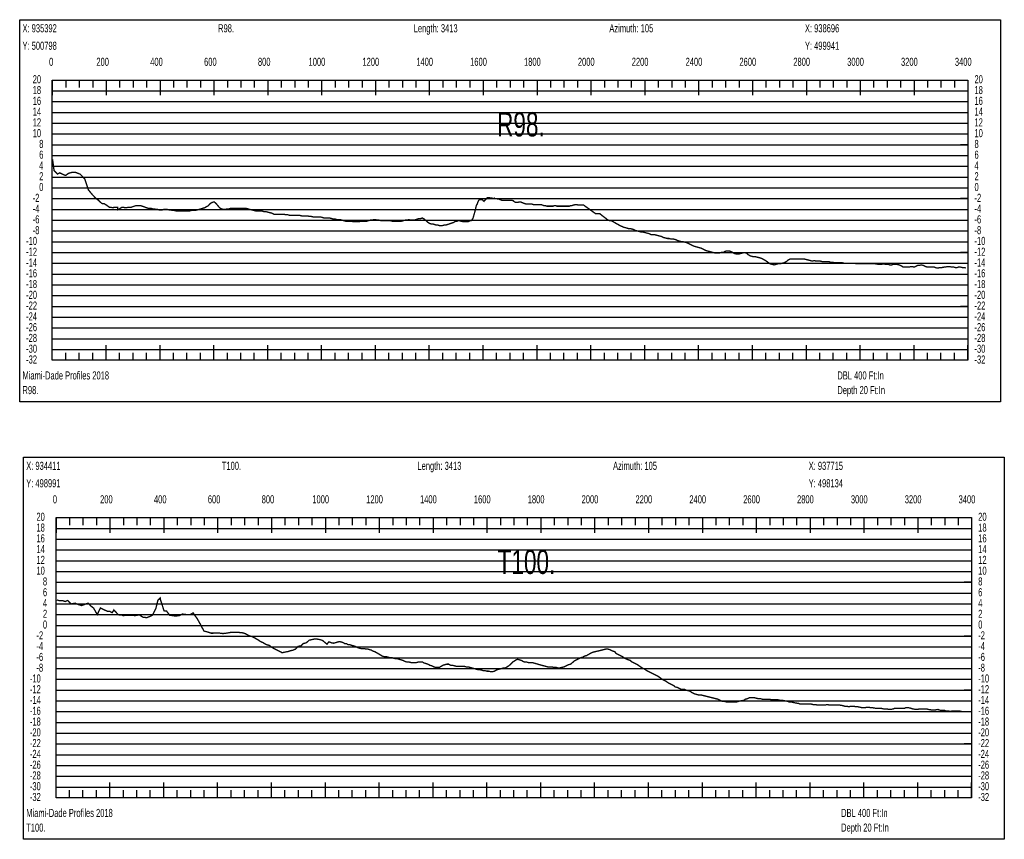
# Model space of a CAD drawing. Header units: inches. Extents: x 471865 to 538526, y 1054316 to 1102451.
# Tile 86 of 131: x 517005 to 520662, y 1056456 to 1059498. Entities that reach past the tile are written whole.
import ezdxf

# ---------------------------------------------------------------- set-up
doc = ezdxf.new("R2010")
doc.units = ezdxf.units.IN
doc.header["$MEASUREMENT"] = 0
for name, color, linetype in [('LABELS', 7, 'Continuous'), ('X_Gr1', 7, 'Continuous'), ('XSECTION', 7, 'Continuous')]:
    doc.layers.add(name, color=color, linetype=linetype)
doc.styles.get("Standard").update_dxf_attribs({"font": 'arial.ttf'})

msp = doc.modelspace()

# ---------------------------------------------------------------- linework, layer by layer
at = {"layer": 'X_Gr1', "color": 6, "linetype": 'Continuous', "lineweight": 18, "true_color": 0xff00ff, "transparency": 33554687, "const_width": 5}
for points in [[(517127.5, 1058979.4), (517127.5, 1058979.4), (517132.9, 1058938.6), (517145.5, 1058925.2), (517153.7, 1058929.9), (517166.6, 1058923.6), (517175.8, 1058920.3), (517186.3, 1058927.7), (517200.1, 1058932), (517212.6, 1058931.7), (517229.8, 1058925), (517246.9, 1058907.7), (517260.2, 1058867.1), (517274.7, 1058849.3), (517288.6, 1058834.9), (517298.7, 1058827.3), (517310.3, 1058816.1), (517318.3, 1058815.9), (517329.5, 1058808.7), (517339, 1058801.8), (517348.7, 1058801.1), (517358.2, 1058801.3), (517368.9, 1058801.4), (517370, 1058792.9), (517385.1, 1058802.2), (517390.9, 1058802.2), (517396.4, 1058800.2), (517402.1, 1058800.2), (517407.8, 1058802.2), (517413.5, 1058802.2), (517419.3, 1058802.2), (517425, 1058804.2), (517431, 1058806.2), (517437, 1058808.2), (517442.9, 1058808.2), (517448.7, 1058808.2), (517454.4, 1058808.2), (517460, 1058806.2), (517465.7, 1058804.2), (517471.3, 1058802.2), (517476.9, 1058800.2), (517482.4, 1058798.2), (517487.9, 1058798.2), (517493.5, 1058798.2), (517499.2, 1058796.2), (517505.3, 1058796.2), (517511.1, 1058794.2), (517516.9, 1058794.2), (517522.8, 1058792.2), (517528.6, 1058792.2), (517534.6, 1058792.2), (517540.5, 1058794.2), (517546.8, 1058794.2), (517553.3, 1058794.2), (517559.7, 1058792.2), (517566.3, 1058792.2), (517573, 1058790.2), (517580, 1058790.2), (517587.1, 1058788.2), (517594, 1058788.2), (517600.9, 1058788.2), (517607.7, 1058788.2), (517614.7, 1058788.2), (517621.8, 1058788.2), (517628.7, 1058788.2), (517635.5, 1058788.2), (517642.5, 1058790.2), (517649.8, 1058790.2), (517657.1, 1058790.2), (517664.2, 1058792.2), (517671.4, 1058794.2), (517678.3, 1058796.2), (517685.1, 1058798.2), (517692, 1058800.2), (517698.9, 1058804.2), (517706.1, 1058808.2), (517713.1, 1058816.2), (517720.2, 1058820.2), (517727.3, 1058822.2), (517734.2, 1058816.2), (517741.1, 1058808.2), (517747.8, 1058800.2), (517754.7, 1058796.2), (517761.8, 1058794.2), (517768.6, 1058794.2), (517775.5, 1058796.2), (517782.2, 1058796.2), (517789, 1058798.2), (517796, 1058798.2), (517810.5, 1058798.2), (517817.7, 1058798.2), (517824.8, 1058798.2), (517831.8, 1058798.2), (517838.5, 1058798.2), (517845.4, 1058798.2), (517852.5, 1058796.2), (517860, 1058794.2), (517867.9, 1058792.2), (517875.7, 1058790.2), (517883.5, 1058788.2), (517890.7, 1058788.2), (517897.8, 1058788.2), (517904.6, 1058788.2), (517911.4, 1058786.2), (517918.6, 1058786.2), (517926, 1058784.2), (517933.8, 1058782.2), (517941.5, 1058780.2), (517949.1, 1058776.2), (517956.7, 1058776.2), (517964.2, 1058776.2), (517971.6, 1058776.2), (517979, 1058776.2), (517986.3, 1058776.2), (517993.7, 1058774.2), (518000.9, 1058774.2), (518008.2, 1058772.2), (518015.7, 1058772.2), (518023.2, 1058772.2), (518030.6, 1058772.2), (518037.6, 1058772.2), (518044.7, 1058772.2), (518051.9, 1058770.2), (518059, 1058770.2), (518066.4, 1058770.2), (518073.8, 1058770.2), (518081, 1058768.2), (518088, 1058768.2), (518094.9, 1058766.2), (518101.9, 1058766.2), (518108.7, 1058766.2), (518115.5, 1058766.2), (518122.5, 1058766.2), (518129.3, 1058764.2), (518136, 1058762.2), (518142.5, 1058762.2), (518149.3, 1058762.2), (518156.4, 1058762.2), (518163.6, 1058760.2), (518170.5, 1058758.2), (518176.9, 1058758.2), (518182.9, 1058756.2), (518189.2, 1058756.2), (518195.9, 1058756.2), (518202.8, 1058754.2), (518209.5, 1058752.2), (518216.3, 1058750.2), (518223.2, 1058750.2), (518230.4, 1058750.2), (518237.8, 1058750.2), (518244.8, 1058748.2), (518251.6, 1058748.2), (518258.3, 1058748.2), (518265.2, 1058748.2), (518272.1, 1058750.2), (518279.1, 1058750.2), (518286.3, 1058750.2), (518293.5, 1058750.2), (518300.2, 1058752.2), (518307, 1058754.2), (518313.5, 1058754.2), (518320, 1058756.2), (518326.8, 1058756.2), (518333.5, 1058754.2), (518340.6, 1058754.2), (518347.9, 1058752.2), (518355.1, 1058752.2), (518362, 1058752.2), (518368.8, 1058752.2), (518375.8, 1058752.2), (518382.3, 1058752.2), (518388.7, 1058750.2), (518395.4, 1058750.2), (518402.3, 1058750.2), (518409.3, 1058750.2), (518416.1, 1058750.2), (518422.9, 1058750.2), (518429.7, 1058752.2), (518436.5, 1058754.2), (518443.5, 1058754.2), (518450.2, 1058756.2), (518456.9, 1058754.2), (518463.2, 1058754.2), (518469.3, 1058754.2), (518475.6, 1058756.2), (518482.1, 1058758.2), (518488.6, 1058760.2), (518494.7, 1058760.2), (518500.7, 1058762.2), (518507.4, 1058758.2), (518514.5, 1058752.2), (518521.3, 1058746.2), (518527.4, 1058742.2), (518533.1, 1058740.2), (518539, 1058740.2), (518545.2, 1058738.2), (518551.4, 1058736.2), (518557.4, 1058736.2), (518563.3, 1058734.2), (518569.3, 1058734.2), (518575.3, 1058734.2), (518581.7, 1058736.2), (518588.3, 1058736.2), (518594.6, 1058738.2), (518600.7, 1058740.2), (518606.5, 1058742.2), (518612.3, 1058744.2), (518617.8, 1058746.2), (518623.2, 1058750.2), (518628.6, 1058750.2), (518633.8, 1058752.2), (518638.9, 1058752.2), (518643.6, 1058750.2), (518647.8, 1058750.2), (518652, 1058748.2), (518656.2, 1058748.2), (518660.8, 1058748.2), (518665.5, 1058748.2), (518669.5, 1058748.2), (518673.4, 1058750.2), (518677.6, 1058752.2), (518681.7, 1058752.2), (518685.4, 1058756.2), (518688.9, 1058762.2), (518695.8, 1058786.2), (518698.5, 1058798.2), (518701.6, 1058810.2), (518704.6, 1058814.2), (518706.9, 1058822.2), (518709, 1058826.2), (518711.6, 1058830.2), (518714.8, 1058830.2), (518718, 1058830.2), (518721.1, 1058830.2), (518723.7, 1058830.2), (518726.4, 1058826.2), (518729.7, 1058824.2), (518735.6, 1058830.9), (518741.5, 1058837.5), (518742.1, 1058838.2), (518745, 1058838.2), (518749.2, 1058838.2), (518754, 1058836.2), (518759, 1058836.2), (518763.5, 1058834.2), (518767.5, 1058836.2), (518770.8, 1058834.2), (518774, 1058834.2), (518777.2, 1058834.2), (518780.8, 1058832.2), (518785.3, 1058832.2), (518790.3, 1058830.2), (518795.3, 1058828.2), (518799.9, 1058828.2), (518804.1, 1058828.2), (518808.2, 1058828.2), (518812.3, 1058828.2), (518816.7, 1058828.2), (518821.1, 1058828.2), (518825.3, 1058828.2), (518829.2, 1058828.2), (518833.2, 1058828.2), (518838, 1058826.2), (518842.9, 1058822.2), (518847.8, 1058820.2), (518852.4, 1058820.2), (518856.6, 1058820.2), (518860.4, 1058822.2), (518864.3, 1058822.2), (518868.9, 1058820.2), (518874.1, 1058818.2), (518879.5, 1058816.2), (518884.8, 1058814.2), (518889.4, 1058814.2), (518893.6, 1058814.2), (518897.9, 1058814.2), (518902.6, 1058814.2), (518907.4, 1058814.2), (518911.9, 1058812.2), (518916.4, 1058812.2), (518920.8, 1058812.2), (518925.1, 1058812.2), (518928.9, 1058812.2), (518932.7, 1058812.2), (518936.9, 1058812.2), (518941.5, 1058812.2), (518946.6, 1058810.2), (518951.9, 1058808.2), (518957.1, 1058808.2), (518962.4, 1058806.2), (518968, 1058806.2), (518973.4, 1058806.2), (518978.1, 1058806.2), (518982, 1058806.2), (518985.9, 1058806.2), (518990.2, 1058808.2), (518995, 1058808.2), (519000, 1058806.2), (519004.8, 1058806.2), (519009.3, 1058806.2), (519013.8, 1058806.2), (519018.6, 1058806.2), (519024, 1058806.2), (519029.5, 1058806.2), (519035.4, 1058806.2), (519041.3, 1058806.2), (519046.7, 1058806.2), (519051.5, 1058808.2), (519056.2, 1058808.2), (519061.3, 1058810.2), (519070, 1058812.2), (519073.2, 1058812.2), (519079.7, 1058810.2), (519086.4, 1058810.2), (519093.1, 1058810.2), (519099.5, 1058810.2), (519105.2, 1058806.1), (519110.8, 1058802), (519116.5, 1058798), (519122.2, 1058793.9), (519127.8, 1058789.8), (519133.5, 1058785.7), (519139.2, 1058781.6), (519144, 1058778.2), (519151.7, 1058778.2), (519159.4, 1058778.2), (519167, 1058772.2), (519172.8, 1058767.7), (519178.6, 1058763.3), (519184.4, 1058758.8), (519187.8, 1058756.2), (519195.2, 1058752.2), (519202.6, 1058752.2), (519209.6, 1058748.2), (519216.4, 1058744.2), (519230.8, 1058736.2), (519238.9, 1058732.2), (519247.3, 1058728.2), (519255.1, 1058726.2), (519262.2, 1058724.2), (519268.9, 1058722.2), (519275.8, 1058722.2), (519283.3, 1058720.2), (519291.4, 1058716.2), (519299.2, 1058714.2), (519306.4, 1058712.2), (519313, 1058710.2), (519319.5, 1058710.2), (519326.9, 1058708.2), (519334.9, 1058706.2), (519343, 1058704.2), (519350.2, 1058700.2), (519356.9, 1058700.2), (519363.9, 1058700.2), (519370.9, 1058698.2), (519378.6, 1058696.2), (519386.8, 1058694.2), (519395.1, 1058690.2), (519403.1, 1058688.2), (519410.2, 1058686.2), (519417.1, 1058686.2), (519424.2, 1058684.2), (519432.1, 1058684.2), (519440.6, 1058682.2), (519448.8, 1058678.2), (519456.3, 1058676.2), (519463, 1058674.2), (519469.6, 1058674.2), (519476.7, 1058672.2), (519484.2, 1058670.2), (519491.8, 1058666.2), (519499.8, 1058662.2), (519507.7, 1058658.2), (519514.8, 1058656.2), (519521.4, 1058654.2), (519528.6, 1058652.2), (519536.5, 1058650.2), (519544.3, 1058646.2), (519551.3, 1058642.2), (519558.1, 1058640.2), (519565.6, 1058638.2), (519573.3, 1058636.2), (519580.8, 1058634.2), (519587.8, 1058632.2), (519594.7, 1058632.2), (519602.2, 1058632.2), (519609.8, 1058634.2), (519617.5, 1058634.2), (519624.7, 1058638.2), (519631.4, 1058640.2), (519638.5, 1058640.2), (519645.7, 1058638.2), (519653.1, 1058634.2), (519660.7, 1058630.2), (519668.1, 1058628.2), (519675.1, 1058628.2), (519681.7, 1058630.2), (519688.7, 1058632.2), (519696.2, 1058634.2), (519703.6, 1058632.2), (519710.7, 1058626.2), (519717.2, 1058622.2), (519723.6, 1058620.2), (519730.8, 1058618.2), (519738.7, 1058618.2), (519746.9, 1058616.2), (519754.4, 1058614.2), (519761.1, 1058612.2), (519767.7, 1058608.2), (519775, 1058604.2), (519783.5, 1058598.2), (519791.9, 1058592.2), (519799.8, 1058590.2), (519807, 1058588.2), (519813.6, 1058590.2), (519820.7, 1058592.2), (519828.5, 1058592.2), (519836.5, 1058594.2), (519844.3, 1058596.2), (519851.8, 1058600.2), (519859.2, 1058606.2), (519866.1, 1058610.2), (519873.3, 1058610.2), (519881.2, 1058610.2), (519889.4, 1058610.2), (519897.2, 1058610.2), (519904.1, 1058610.2), (519910.7, 1058610.2), (519917.9, 1058610.2), (519925.8, 1058608.2), (519934.1, 1058606.2), (519941.8, 1058604.2), (519948.7, 1058602.2), (519955.5, 1058604.2), (519962.9, 1058602.2), (519971, 1058602.2), (519978.8, 1058602.2), (519986.5, 1058600.2), (519993.8, 1058600.2), (520000.6, 1058600.2), (520011.4, 1058600.2), (520015.2, 1058598.2), (520023.3, 1058598.2), (520031.4, 1058596.2), (520038.7, 1058596.2), (520045.8, 1058596.2), (520052.9, 1058596.2), (520060.1, 1058596.2), (520067.9, 1058594.2), (520075.7, 1058594.2), (520083.2, 1058594.2), (520090.4, 1058594.2), (520097.8, 1058594.2), (520105.6, 1058594.2), (520113.4, 1058592.2), (520121.3, 1058592.2), (520129, 1058592.2), (520136.7, 1058592.2), (520144.7, 1058592.2), (520152.3, 1058592.2), (520159.9, 1058592.2), (520167.5, 1058592.2), (520175.3, 1058592.2), (520183.3, 1058592.2), (520194.6, 1058590.2), (520198.4, 1058590.2), (520205.4, 1058590.2), (520212.4, 1058592.2), (520220, 1058590.2), (520231.8, 1058590.2), (520235.8, 1058588.2), (520243.3, 1058588.2), (520249.8, 1058590.2), (520256.1, 1058590.2), (520263, 1058590.2), (520271.2, 1058588.2), (520279.4, 1058584.2), (520286.8, 1058580.2), (520293.5, 1058580.2), (520300.2, 1058580.2), (520307.9, 1058580.2), (520316.1, 1058582.2), (520328.2, 1058580.2), (520332.1, 1058582.2), (520339.2, 1058586.2), (520346.2, 1058586.2), (520353.4, 1058588.2), (520361, 1058586.2), (520368.7, 1058582.2), (520375.9, 1058580.2), (520383.2, 1058580.2), (520390.4, 1058580.2), (520401.8, 1058580.2), (520405.8, 1058578.2), (520413.8, 1058576.2), (520421.6, 1058578.2), (520428.8, 1058578.2), (520439.6, 1058580.2), (520443.3, 1058580.2), (520450.5, 1058582.2), (520458, 1058582.2), (520465.8, 1058580.2), (520473.4, 1058580.2), (520480.3, 1058578.2), (520486.2, 1058578.2), (520491.9, 1058580.2), (520497.9, 1058580.2), (520507, 1058578.2), (520509.6, 1058578.2), (520514, 1058578.2), (520518.8, 1058576.2)], [(517143.4, 1057344.9), (517143.4, 1057344.9), (517152.5, 1057341.9), (517163.5, 1057342.4), (517174.1, 1057338.9), (517183.9, 1057342.8), (517196.4, 1057329.9), (517211, 1057332.8), (517222.6, 1057327.8), (517235.6, 1057324), (517247.7, 1057328.6), (517259.6, 1057332.8), (517269.7, 1057322.4), (517279.9, 1057314.2), (517293.3, 1057290.5), (517305.3, 1057314.9), (517317.1, 1057309.2), (517330, 1057303), (517339.5, 1057302.6), (517348.8, 1057297.4), (517355.2, 1057307.8), (517363.4, 1057298.6), (517369.3, 1057292), (517374.5, 1057289), (517384, 1057288.9), (517390.5, 1057286.1), (517397.9, 1057288.2), (517410.4, 1057288.2), (517423.5, 1057287.7), (517433.6, 1057286.6), (517449.6, 1057289.3), (517462.5, 1057280.9), (517476.7, 1057279), (517489, 1057283.4), (517499, 1057288.8), (517510.9, 1057312.4), (517518.6, 1057344), (517527, 1057352.2), (517527.3, 1057348.2), (517541.4, 1057304.4), (517550.6, 1057303.5), (517562.2, 1057288), (517573.8, 1057286.4), (517583.9, 1057285.2), (517597, 1057286.3), (517609.9, 1057292.3), (517623.1, 1057290.7), (517637.6, 1057289.7), (517649.1, 1057296.7), (517664.8, 1057274.7), (517674.6, 1057257.4), (517689.6, 1057229.2), (517704.6, 1057225.5), (517716.1, 1057221.4), (517730, 1057221.5), (517745.1, 1057222), (517760.1, 1057220), (517774.9, 1057221.7), (517789.3, 1057224.4), (517804.7, 1057224.9), (517820, 1057224.1), (517833.5, 1057222.6), (517843.5, 1057219.5), (517856.3, 1057212.3), (517867.3, 1057209), (517875.3, 1057205), (517889, 1057197.7), (517898.8, 1057190.6), (517909.3, 1057186.1), (517920.5, 1057179.2), (517931.9, 1057176.3), (517941.8, 1057169), (517950.4, 1057163.6), (517962, 1057157.9), (517970.7, 1057153.6), (517979.8, 1057148.8), (517991.4, 1057151.4), (518002.8, 1057153.4), (518009.4, 1057155.9), (518021.5, 1057158.6), (518029.9, 1057162.5), (518039.3, 1057172.6), (518049.7, 1057174.6), (518058.3, 1057182.7), (518070.8, 1057186.2), (518080, 1057195.3), (518089.4, 1057197.3), (518101, 1057200), (518109.9, 1057199.4), (518120.6, 1057197.4), (518129.4, 1057194.6), (518146.5, 1057180.7), (518153.7, 1057189.3), (518164.1, 1057185.3), (518171.7, 1057184.2), (518192.7, 1057190.4), (518199.9, 1057188.4), (518206.6, 1057186.4), (518213, 1057182.4), (518219, 1057182.4), (518225, 1057178.4), (518231.2, 1057178.4), (518237.7, 1057176.4), (518244.7, 1057174.4), (518251.9, 1057172.4), (518258.9, 1057168.4), (518265.5, 1057166.4), (518271.8, 1057164.4), (518278.2, 1057164.4), (518284.9, 1057164.4), (518291.6, 1057162.4), (518298.3, 1057162.4), (518304.7, 1057160.4), (518311.2, 1057158.4), (518317.9, 1057154.4), (518324.6, 1057152.4), (518331.7, 1057148.4), (518338.6, 1057144.4), (518345.2, 1057140.4), (518351.7, 1057136.4), (518358.4, 1057134.4), (518365.6, 1057134.4), (518373.1, 1057132.4), (518380.6, 1057130.4), (518387.9, 1057130.4), (518394.7, 1057128.4), (518401.4, 1057126.4), (518408, 1057126.4), (518414.7, 1057124.4), (518421.8, 1057122.4), (518429, 1057120.4), (518436.3, 1057116.4), (518443.4, 1057114.4), (518450.6, 1057114.4), (518458.1, 1057112.4), (518465.3, 1057112.4), (518472.1, 1057112.4), (518478.7, 1057112.4), (518485.9, 1057114.4), (518493.4, 1057114.4), (518500.8, 1057114.4), (518508, 1057110.4), (518514.7, 1057108.4), (518521.3, 1057106.4), (518528.1, 1057102.4), (518535.4, 1057100.4), (518542.9, 1057096.4), (518549.8, 1057094.4), (518556.5, 1057094.4), (518563.5, 1057094.4), (518570.5, 1057098.4), (518577.3, 1057102.4), (518584.2, 1057104.4), (518591.3, 1057106.4), (518598.5, 1057106.4), (518605.4, 1057102.4), (518612.3, 1057102.4), (518619.3, 1057100.4), (518626.5, 1057098.4), (518633.9, 1057098.4), (518641.2, 1057098.4), (518648.6, 1057098.4), (518655.8, 1057098.4), (518662.9, 1057096.4), (518670.1, 1057096.4), (518677.2, 1057094.4), (518684.3, 1057092.4), (518691.2, 1057090.4), (518698.3, 1057088.4), (518705.7, 1057086.4), (518713.1, 1057086.4), (518720.3, 1057084.4), (518726.8, 1057082.4), (518733.2, 1057082.4), (518739.9, 1057080.4), (518747, 1057080.4), (518754.6, 1057078.4), (518761.7, 1057078.4), (518768.5, 1057080.4), (518774.8, 1057084.4), (518781, 1057086.4), (518788, 1057088.4), (518795.6, 1057090.4), (518802.8, 1057092.4), (518809.1, 1057092.4), (518815.1, 1057096.4), (518821.8, 1057100.4), (518828.9, 1057106.4), (518836.1, 1057114.4), (518842.8, 1057118.4), (518848.8, 1057122.4), (518854.8, 1057124.4), (518861.2, 1057122.4), (518868.1, 1057120.4), (518874.9, 1057116.4), (518881.1, 1057114.4), (518887.2, 1057114.4), (518893.6, 1057112.4), (518900.6, 1057112.4), (518908.2, 1057112.4), (518915.5, 1057110.4), (518922.6, 1057108.4), (518929.3, 1057106.4), (518936.1, 1057104.4), (518943.4, 1057102.4), (518950.8, 1057100.4), (518958.5, 1057098.4), (518965.5, 1057096.4), (518972.6, 1057096.4), (518980.5, 1057096.4), (518988.8, 1057094.4), (518996.9, 1057094.4), (519004.3, 1057092.4), (519011.3, 1057092.4), (519018.7, 1057094.4), (519026.9, 1057096.4), (519035.3, 1057100.4), (519043.4, 1057104.4), (519051, 1057106.4), (519058.2, 1057112.4), (519065.2, 1057118.4), (519072.6, 1057122.4), (519080.4, 1057126.4), (519088.4, 1057130.4), (519096.1, 1057132.4), (519103.6, 1057136.4), (519110.7, 1057138.4), (519117.6, 1057142.4), (519124.8, 1057146.4), (519132.6, 1057150.4), (519140.8, 1057152.4), (519149.4, 1057154.4), (519157.9, 1057156.4), (519166.3, 1057158.4), (519174.3, 1057160.4), (519181.8, 1057162.4), (519189.2, 1057162.4), (519196.6, 1057160.4), (519204.1, 1057156.4), (519215.5, 1057152.4), (519219.5, 1057146.4), (519227.5, 1057142.4), (519235.5, 1057138.4), (519243.7, 1057134.4), (519252.2, 1057128.4), (519260.6, 1057124.4), (519272.3, 1057120.4), (519276.1, 1057116.4), (519283.5, 1057112.4), (519291.4, 1057108.4), (519299.6, 1057104.4), (519308.1, 1057098.4), (519316.6, 1057092.4), (519325.2, 1057088.4), (519333.9, 1057082.4), (519342.3, 1057078.4), (519350.3, 1057074.4), (519358.1, 1057070.4), (519366.1, 1057066.4), (519374.5, 1057062.4), (519382.9, 1057056.4), (519390.8, 1057050.4), (519398.3, 1057046.4), (519406.1, 1057042.4), (519414.5, 1057036.4), (519422.7, 1057032.4), (519434.3, 1057026.4), (519438.1, 1057022.4), (519446.3, 1057020.4), (519454.8, 1057016.4), (519463.2, 1057012.4), (519474.8, 1057012.4), (519478.6, 1057010.4), (519486.1, 1057008.4), (519494.2, 1057006.4), (519502.5, 1057000.4), (519510.5, 1056996.4), (519517.9, 1056994.4), (519525.8, 1056992.4), (519533.9, 1056992.4), (519541.8, 1056990.4), (519549.8, 1056988.4), (519557.9, 1056986.4), (519566, 1056984.4), (519574, 1056982.4), (519582, 1056980.4), (519590, 1056978.4), (519597.8, 1056976.4), (519605.5, 1056972.4), (519613.4, 1056968.4), (519621.4, 1056968.4), (519629.6, 1056966.4), (519637.7, 1056966.4), (519645.8, 1056966.4), (519653.6, 1056966.4), (519661, 1056966.4), (519668.2, 1056966.4), (519675.3, 1056968.4), (519683, 1056970.4), (519695.5, 1056972.4), (519699.8, 1056976.4), (519708.2, 1056978.4), (519716.1, 1056982.4), (519723.3, 1056982.4), (519730.9, 1056982.4), (519739.1, 1056980.4), (519747.6, 1056978.4), (519755.5, 1056978.4), (519762.8, 1056976.4), (519775, 1056976.4), (519779.5, 1056976.4), (519788.5, 1056976.4), (519796.8, 1056974.4), (519804.4, 1056974.4), (519812, 1056974.4), (519820.2, 1056974.4), (519829, 1056972.4), (519837.6, 1056972.4), (519845.8, 1056970.4), (519857.8, 1056968.4), (519861.8, 1056966.4), (519869.9, 1056966.4), (519878, 1056964.4), (519886.2, 1056962.4), (519899, 1056960.4), (519903.2, 1056958.4), (519911.3, 1056958.4), (519918.7, 1056958.4), (519926.4, 1056958.4), (519938.9, 1056958.4), (519943.3, 1056958.4), (519952.1, 1056956.4), (519960.7, 1056956.4), (519968.6, 1056954.4), (519979.9, 1056954.4), (519983.9, 1056954.4), (519992.5, 1056954.4), (520006.2, 1056956.4), (520010.8, 1056954.4), (520023.4, 1056954.4), (520027.3, 1056954.4), (520034.8, 1056954.4), (520046.4, 1056954.4), (520050.6, 1056954.4), (520063.6, 1056952.4), (520067.9, 1056950.4), (520076.4, 1056950.4), (520084.3, 1056948.4), (520092.2, 1056950.4), (520104.4, 1056950.4), (520108.8, 1056948.4), (520117.7, 1056948.4), (520126.4, 1056946.4), (520134.4, 1056944.4), (520145.1, 1056944.4), (520148.9, 1056946.4), (520157.1, 1056946.4), (520169.9, 1056944.4), (520174.1, 1056944.4), (520185.5, 1056942.4), (520192.9, 1056942.4), (520196.7, 1056942.4), (520204.7, 1056942.4), (520213.4, 1056940.4), (520226.9, 1056940.4), (520231.3, 1056938.4), (520239.1, 1056938.4), (520249.9, 1056940.4), (520253.8, 1056942.4), (520266.9, 1056942.4), (520275.8, 1056942.4), (520280, 1056942.4), (520291, 1056942.4), (520294.8, 1056944.4), (520307.2, 1056944.4), (520316.2, 1056942.4), (520320.8, 1056940.4), (520333.7, 1056938.4), (520337.7, 1056938.4), (520348.7, 1056940.4), (520356.6, 1056940.4), (520360.8, 1056940.4), (520374.2, 1056940.4), (520378.8, 1056938.4), (520392.1, 1056936.4), (520400.5, 1056936.4), (520404.4, 1056936.4), (520415.6, 1056938.4), (520419.5, 1056936.4), (520427.9, 1056934.4), (520440.3, 1056934.4), (520444.3, 1056932.4), (520455.4, 1056932.4), (520462.8, 1056930.4), (520466.5, 1056932.4), (520477.8, 1056932.4), (520481.5, 1056932.4), (520492.4, 1056932.4), (520496.1, 1056932.4), (520503.8, 1056930.4), (520514.9, 1056930.4), (520518.4, 1056930.4), (520529, 1056930.4), (520532.6, 1056930.4), (520539.7, 1056930.4)]]:
    msp.add_lwpolyline(points, dxfattribs=at)
at = {"layer": 'XSECTION', "color": 18, "linetype": 'Continuous', "true_color": 0x000000}
for points in [[(517005.3, 1059498.2), (520647.7, 1059498.2), (520647.7, 1058080.2), (517005.3, 1058080.2), (517005.3, 1059498.2)], [(517126.5, 1059274.2), (520526.5, 1059274.2), (520526.5, 1058234.2), (517126.5, 1058234.2), (517126.5, 1059274.2)], [(517126.5, 1059274.2), (517126.5, 1059217.8)], [(517126.5, 1059274.2), (517126.5, 1059217.8)], [(517126.5, 1059274.2), (517126.5, 1059246.2)], [(517126.5, 1059274.2), (517126.5, 1059246.2)], [(517176.5, 1059274.2), (517176.5, 1059246.2)], [(517226.5, 1059274.2), (517226.5, 1059246.2)], [(517276.5, 1059274.2), (517276.5, 1059246.2)], [(517326.5, 1059274.2), (517326.5, 1059217.8)], [(517326.5, 1059274.2), (517326.5, 1059246.2)], [(517376.5, 1059274.2), (517376.5, 1059246.2)], [(517426.5, 1059274.2), (517426.5, 1059246.2)], [(517476.5, 1059274.2), (517476.5, 1059246.2)], [(517526.5, 1059274.2), (517526.5, 1059217.8)], [(517526.5, 1059274.2), (517526.5, 1059246.2)], [(517576.5, 1059274.2), (517576.5, 1059246.2)], [(517626.5, 1059274.2), (517626.5, 1059246.2)], [(517676.5, 1059274.2), (517676.5, 1059246.2)], [(517726.5, 1059274.2), (517726.5, 1059217.8)], [(517726.5, 1059274.2), (517726.5, 1059246.2)], [(517776.5, 1059274.2), (517776.5, 1059246.2)], [(517826.5, 1059274.2), (517826.5, 1059246.2)], [(517876.5, 1059274.2), (517876.5, 1059246.2)], [(517926.5, 1059274.2), (517926.5, 1059217.8)], [(517926.5, 1059274.2), (517926.5, 1059246.2)], [(517976.5, 1059274.2), (517976.5, 1059246.2)], [(518026.5, 1059274.2), (518026.5, 1059246.2)], [(518076.5, 1059274.2), (518076.5, 1059246.2)], [(518126.5, 1059274.2), (518126.5, 1059217.8)], [(518126.5, 1059274.2), (518126.5, 1059246.2)], [(518176.5, 1059274.2), (518176.5, 1059246.2)], [(518226.5, 1059274.2), (518226.5, 1059246.2)], [(518276.5, 1059274.2), (518276.5, 1059246.2)], [(518326.5, 1059274.2), (518326.5, 1059217.8)], [(518326.5, 1059274.2), (518326.5, 1059246.2)], [(518376.5, 1059274.2), (518376.5, 1059246.2)], [(518426.5, 1059274.2), (518426.5, 1059246.2)], [(518476.5, 1059274.2), (518476.5, 1059246.2)], [(518526.5, 1059274.2), (518526.5, 1059217.8)], [(518526.5, 1059274.2), (518526.5, 1059246.2)], [(518576.5, 1059274.2), (518576.5, 1059246.2)], [(518626.5, 1059274.2), (518626.5, 1059246.2)], [(518676.5, 1059274.2), (518676.5, 1059246.2)], [(518726.5, 1059274.2), (518726.5, 1059217.8)], [(518726.5, 1059274.2), (518726.5, 1059246.2)], [(518776.5, 1059274.2), (518776.5, 1059246.2)], [(518826.5, 1059274.2), (518826.5, 1059246.2)], [(518876.5, 1059274.2), (518876.5, 1059246.2)], [(518926.5, 1059274.2), (518926.5, 1059217.8)], [(518926.5, 1059274.2), (518926.5, 1059246.2)], [(518976.5, 1059274.2), (518976.5, 1059246.2)], [(519026.5, 1059274.2), (519026.5, 1059246.2)], [(519076.5, 1059274.2), (519076.5, 1059246.2)], [(519126.5, 1059274.2), (519126.5, 1059217.8)], [(519126.5, 1059274.2), (519126.5, 1059246.2)], [(519176.5, 1059274.2), (519176.5, 1059246.2)], [(519226.5, 1059274.2), (519226.5, 1059246.2)], [(519276.5, 1059274.2), (519276.5, 1059246.2)], [(519326.5, 1059274.2), (519326.5, 1059217.8)], [(519326.5, 1059274.2), (519326.5, 1059246.2)], [(519376.5, 1059274.2), (519376.5, 1059246.2)], [(519426.5, 1059274.2), (519426.5, 1059246.2)], [(519476.5, 1059274.2), (519476.5, 1059246.2)], [(519526.5, 1059274.2), (519526.5, 1059217.8)], [(519526.5, 1059274.2), (519526.5, 1059246.2)], [(519576.5, 1059274.2), (519576.5, 1059246.2)], [(519626.5, 1059274.2), (519626.5, 1059246.2)], [(519676.5, 1059274.2), (519676.5, 1059246.2)], [(519726.5, 1059274.2), (519726.5, 1059217.8)], [(519726.5, 1059274.2), (519726.5, 1059246.2)], [(519776.5, 1059274.2), (519776.5, 1059246.2)], [(519826.5, 1059274.2), (519826.5, 1059246.2)], [(519876.5, 1059274.2), (519876.5, 1059246.2)], [(519926.5, 1059274.2), (519926.5, 1059217.8)], [(519926.5, 1059274.2), (519926.5, 1059246.2)], [(519976.5, 1059274.2), (519976.5, 1059246.2)], [(520026.5, 1059274.2), (520026.5, 1059246.2)], [(520076.5, 1059274.2), (520076.5, 1059246.2)], [(520126.5, 1059274.2), (520126.5, 1059217.8)], [(520126.5, 1059274.2), (520126.5, 1059246.2)], [(520176.5, 1059274.2), (520176.5, 1059246.2)], [(520226.5, 1059274.2), (520226.5, 1059246.2)], [(520276.5, 1059274.2), (520276.5, 1059246.2)], [(520326.5, 1059274.2), (520326.5, 1059217.8)], [(520326.5, 1059274.2), (520326.5, 1059246.2)], [(520376.5, 1059274.2), (520376.5, 1059246.2)], [(520426.5, 1059274.2), (520426.5, 1059246.2)], [(520476.5, 1059274.2), (520476.5, 1059246.2)], [(520526.5, 1059274.2), (520526.5, 1059217.8)], [(520526.5, 1059274.2), (520526.5, 1059246.2)], [(517126.5, 1059034.2), (517154.5, 1059034.2)], [(520526.5, 1059034.2), (520498.5, 1059034.2)], [(517126.5, 1058834.2), (517154.5, 1058834.2)], [(520526.5, 1058834.2), (520498.5, 1058834.2)], [(517126.5, 1058634.2), (517154.5, 1058634.2)], [(520526.5, 1058634.2), (520498.5, 1058634.2)], [(517126.5, 1058434.2), (517154.5, 1058434.2)], [(520526.5, 1058434.2), (520498.5, 1058434.2)], [(517126.5, 1058234.2), (517126.5, 1058290.6)], [(517126.5, 1058234.2), (517126.5, 1058290.6)], [(517326.5, 1058234.2), (517326.5, 1058290.6)], [(517526.5, 1058234.2), (517526.5, 1058290.6)], [(517726.5, 1058234.2), (517726.5, 1058290.6)], [(517926.5, 1058234.2), (517926.5, 1058290.6)], [(518126.5, 1058234.2), (518126.5, 1058290.6)], [(518326.5, 1058234.2), (518326.5, 1058290.6)], [(518526.5, 1058234.2), (518526.5, 1058290.6)], [(518726.5, 1058234.2), (518726.5, 1058290.6)], [(518926.5, 1058234.2), (518926.5, 1058290.6)], [(519126.5, 1058234.2), (519126.5, 1058290.6)], [(519326.5, 1058234.2), (519326.5, 1058290.6)], [(519526.5, 1058234.2), (519526.5, 1058290.6)], [(519726.5, 1058234.2), (519726.5, 1058290.6)], [(519926.5, 1058234.2), (519926.5, 1058290.6)], [(520126.5, 1058234.2), (520126.5, 1058290.6)], [(520326.5, 1058234.2), (520326.5, 1058290.6)], [(520526.5, 1058234.2), (520526.5, 1058290.6)], [(517126.5, 1058234.2), (517126.5, 1058262.2)], [(517126.5, 1058234.2), (517126.5, 1058262.2)], [(517176.5, 1058234.2), (517176.5, 1058262.2)], [(517226.5, 1058234.2), (517226.5, 1058262.2)], [(517276.5, 1058234.2), (517276.5, 1058262.2)], [(517326.5, 1058234.2), (517326.5, 1058262.2)], [(517376.5, 1058234.2), (517376.5, 1058262.2)], [(517426.5, 1058234.2), (517426.5, 1058262.2)], [(517476.5, 1058234.2), (517476.5, 1058262.2)], [(517526.5, 1058234.2), (517526.5, 1058262.2)], [(517576.5, 1058234.2), (517576.5, 1058262.2)], [(517626.5, 1058234.2), (517626.5, 1058262.2)], [(517676.5, 1058234.2), (517676.5, 1058262.2)], [(517726.5, 1058234.2), (517726.5, 1058262.2)], [(517776.5, 1058234.2), (517776.5, 1058262.2)], [(517826.5, 1058234.2), (517826.5, 1058262.2)], [(517876.5, 1058234.2), (517876.5, 1058262.2)], [(517926.5, 1058234.2), (517926.5, 1058262.2)], [(517976.5, 1058234.2), (517976.5, 1058262.2)], [(518026.5, 1058234.2), (518026.5, 1058262.2)], [(518076.5, 1058234.2), (518076.5, 1058262.2)], [(518126.5, 1058234.2), (518126.5, 1058262.2)], [(518176.5, 1058234.2), (518176.5, 1058262.2)], [(518226.5, 1058234.2), (518226.5, 1058262.2)], [(518276.5, 1058234.2), (518276.5, 1058262.2)], [(518326.5, 1058234.2), (518326.5, 1058262.2)], [(518376.5, 1058234.2), (518376.5, 1058262.2)], [(518426.5, 1058234.2), (518426.5, 1058262.2)], [(518476.5, 1058234.2), (518476.5, 1058262.2)], [(518526.5, 1058234.2), (518526.5, 1058262.2)], [(518576.5, 1058234.2), (518576.5, 1058262.2)], [(518626.5, 1058234.2), (518626.5, 1058262.2)], [(518676.5, 1058234.2), (518676.5, 1058262.2)], [(518726.5, 1058234.2), (518726.5, 1058262.2)], [(518776.5, 1058234.2), (518776.5, 1058262.2)], [(518826.5, 1058234.2), (518826.5, 1058262.2)], [(518876.5, 1058234.2), (518876.5, 1058262.2)], [(518926.5, 1058234.2), (518926.5, 1058262.2)], [(518976.5, 1058234.2), (518976.5, 1058262.2)], [(519026.5, 1058234.2), (519026.5, 1058262.2)], [(519076.5, 1058234.2), (519076.5, 1058262.2)], [(519126.5, 1058234.2), (519126.5, 1058262.2)], [(519176.5, 1058234.2), (519176.5, 1058262.2)], [(519226.5, 1058234.2), (519226.5, 1058262.2)], [(519276.5, 1058234.2), (519276.5, 1058262.2)], [(519326.5, 1058234.2), (519326.5, 1058262.2)], [(519376.5, 1058234.2), (519376.5, 1058262.2)], [(519426.5, 1058234.2), (519426.5, 1058262.2)], [(519476.5, 1058234.2), (519476.5, 1058262.2)], [(519526.5, 1058234.2), (519526.5, 1058262.2)], [(519576.5, 1058234.2), (519576.5, 1058262.2)], [(519626.5, 1058234.2), (519626.5, 1058262.2)], [(519676.5, 1058234.2), (519676.5, 1058262.2)], [(519726.5, 1058234.2), (519726.5, 1058262.2)], [(519776.5, 1058234.2), (519776.5, 1058262.2)], [(519826.5, 1058234.2), (519826.5, 1058262.2)], [(519876.5, 1058234.2), (519876.5, 1058262.2)], [(519926.5, 1058234.2), (519926.5, 1058262.2)], [(519976.5, 1058234.2), (519976.5, 1058262.2)], [(520026.5, 1058234.2), (520026.5, 1058262.2)], [(520076.5, 1058234.2), (520076.5, 1058262.2)], [(520126.5, 1058234.2), (520126.5, 1058262.2)], [(520176.5, 1058234.2), (520176.5, 1058262.2)], [(520226.5, 1058234.2), (520226.5, 1058262.2)], [(520276.5, 1058234.2), (520276.5, 1058262.2)], [(520326.5, 1058234.2), (520326.5, 1058262.2)], [(520376.5, 1058234.2), (520376.5, 1058262.2)], [(520426.5, 1058234.2), (520426.5, 1058262.2)], [(520476.5, 1058234.2), (520476.5, 1058262.2)], [(520526.5, 1058234.2), (520526.5, 1058262.2)], [(517019.2, 1057874.4), (520661.6, 1057874.4), (520661.6, 1056456.4), (517019.2, 1056456.4), (517019.2, 1057874.4)], [(517140.4, 1057650.4), (520540.4, 1057650.4), (520540.4, 1056610.4), (517140.4, 1056610.4), (517140.4, 1057650.4)], [(517140.4, 1057650.4), (517140.4, 1057594)], [(517140.4, 1057650.4), (517140.4, 1057594)], [(517140.4, 1057650.4), (517140.4, 1057622.4)], [(517140.4, 1057650.4), (517140.4, 1057622.4)], [(517190.4, 1057650.4), (517190.4, 1057622.4)], [(517240.4, 1057650.4), (517240.4, 1057622.4)], [(517290.4, 1057650.4), (517290.4, 1057622.4)], [(517340.4, 1057650.4), (517340.4, 1057594)], [(517340.4, 1057650.4), (517340.4, 1057622.4)], [(517390.4, 1057650.4), (517390.4, 1057622.4)], [(517440.4, 1057650.4), (517440.4, 1057622.4)], [(517490.4, 1057650.4), (517490.4, 1057622.4)], [(517540.4, 1057650.4), (517540.4, 1057594)], [(517540.4, 1057650.4), (517540.4, 1057622.4)], [(517590.4, 1057650.4), (517590.4, 1057622.4)], [(517640.4, 1057650.4), (517640.4, 1057622.4)], [(517690.4, 1057650.4), (517690.4, 1057622.4)], [(517740.4, 1057650.4), (517740.4, 1057594)], [(517740.4, 1057650.4), (517740.4, 1057622.4)], [(517790.4, 1057650.4), (517790.4, 1057622.4)], [(517840.4, 1057650.4), (517840.4, 1057622.4)], [(517890.4, 1057650.4), (517890.4, 1057622.4)], [(517940.4, 1057650.4), (517940.4, 1057594)], [(517940.4, 1057650.4), (517940.4, 1057622.4)], [(517990.4, 1057650.4), (517990.4, 1057622.4)], [(518040.4, 1057650.4), (518040.4, 1057622.4)], [(518090.4, 1057650.4), (518090.4, 1057622.4)], [(518140.4, 1057650.4), (518140.4, 1057594)], [(518140.4, 1057650.4), (518140.4, 1057622.4)], [(518190.4, 1057650.4), (518190.4, 1057622.4)], [(518240.4, 1057650.4), (518240.4, 1057622.4)], [(518290.4, 1057650.4), (518290.4, 1057622.4)], [(518340.4, 1057650.4), (518340.4, 1057594)], [(518340.4, 1057650.4), (518340.4, 1057622.4)], [(518390.4, 1057650.4), (518390.4, 1057622.4)], [(518440.4, 1057650.4), (518440.4, 1057622.4)], [(518490.4, 1057650.4), (518490.4, 1057622.4)], [(518540.4, 1057650.4), (518540.4, 1057594)], [(518540.4, 1057650.4), (518540.4, 1057622.4)], [(518590.4, 1057650.4), (518590.4, 1057622.4)], [(518640.4, 1057650.4), (518640.4, 1057622.4)], [(518690.4, 1057650.4), (518690.4, 1057622.4)], [(518740.4, 1057650.4), (518740.4, 1057594)], [(518740.4, 1057650.4), (518740.4, 1057622.4)], [(518790.4, 1057650.4), (518790.4, 1057622.4)], [(518840.4, 1057650.4), (518840.4, 1057622.4)], [(518890.4, 1057650.4), (518890.4, 1057622.4)], [(518940.4, 1057650.4), (518940.4, 1057594)], [(518940.4, 1057650.4), (518940.4, 1057622.4)], [(518990.4, 1057650.4), (518990.4, 1057622.4)], [(519040.4, 1057650.4), (519040.4, 1057622.4)], [(519090.4, 1057650.4), (519090.4, 1057622.4)], [(519140.4, 1057650.4), (519140.4, 1057594)], [(519140.4, 1057650.4), (519140.4, 1057622.4)], [(519190.4, 1057650.4), (519190.4, 1057622.4)], [(519240.4, 1057650.4), (519240.4, 1057622.4)], [(519290.4, 1057650.4), (519290.4, 1057622.4)], [(519340.4, 1057650.4), (519340.4, 1057594)], [(519340.4, 1057650.4), (519340.4, 1057622.4)], [(519390.4, 1057650.4), (519390.4, 1057622.4)], [(519440.4, 1057650.4), (519440.4, 1057622.4)], [(519490.4, 1057650.4), (519490.4, 1057622.4)], [(519540.4, 1057650.4), (519540.4, 1057594)], [(519540.4, 1057650.4), (519540.4, 1057622.4)], [(519590.4, 1057650.4), (519590.4, 1057622.4)], [(519640.4, 1057650.4), (519640.4, 1057622.4)], [(519690.4, 1057650.4), (519690.4, 1057622.4)], [(519740.4, 1057650.4), (519740.4, 1057594)], [(519740.4, 1057650.4), (519740.4, 1057622.4)], [(519790.4, 1057650.4), (519790.4, 1057622.4)], [(519840.4, 1057650.4), (519840.4, 1057622.4)], [(519890.4, 1057650.4), (519890.4, 1057622.4)], [(519940.4, 1057650.4), (519940.4, 1057594)], [(519940.4, 1057650.4), (519940.4, 1057622.4)], [(519990.4, 1057650.4), (519990.4, 1057622.4)], [(520040.4, 1057650.4), (520040.4, 1057622.4)], [(520090.4, 1057650.4), (520090.4, 1057622.4)], [(520140.4, 1057650.4), (520140.4, 1057594)], [(520140.4, 1057650.4), (520140.4, 1057622.4)], [(520190.4, 1057650.4), (520190.4, 1057622.4)], [(520240.4, 1057650.4), (520240.4, 1057622.4)], [(520290.4, 1057650.4), (520290.4, 1057622.4)], [(520340.4, 1057650.4), (520340.4, 1057594)], [(520340.4, 1057650.4), (520340.4, 1057622.4)], [(520390.4, 1057650.4), (520390.4, 1057622.4)], [(520440.4, 1057650.4), (520440.4, 1057622.4)], [(520490.4, 1057650.4), (520490.4, 1057622.4)], [(520540.4, 1057650.4), (520540.4, 1057594)], [(520540.4, 1057650.4), (520540.4, 1057622.4)], [(517140.4, 1057410.4), (517168.4, 1057410.4)], [(520540.4, 1057410.4), (520512.4, 1057410.4)], [(517140.4, 1057210.4), (517168.4, 1057210.4)], [(520540.4, 1057210.4), (520512.4, 1057210.4)], [(517140.4, 1057010.4), (517168.4, 1057010.4)], [(520540.4, 1057010.4), (520512.4, 1057010.4)], [(517140.4, 1056810.4), (517168.4, 1056810.4)], [(520540.4, 1056810.4), (520512.4, 1056810.4)], [(517140.4, 1056610.4), (517140.4, 1056666.8)], [(517140.4, 1056610.4), (517140.4, 1056666.8)], [(517140.4, 1056610.4), (517140.4, 1056638.4)], [(517140.4, 1056610.4), (517140.4, 1056638.4)], [(517190.4, 1056610.4), (517190.4, 1056638.4)], [(517240.4, 1056610.4), (517240.4, 1056638.4)], [(517290.4, 1056610.4), (517290.4, 1056638.4)], [(517340.4, 1056610.4), (517340.4, 1056666.8)], [(517340.4, 1056610.4), (517340.4, 1056638.4)], [(517390.4, 1056610.4), (517390.4, 1056638.4)], [(517440.4, 1056610.4), (517440.4, 1056638.4)], [(517490.4, 1056610.4), (517490.4, 1056638.4)], [(517540.4, 1056610.4), (517540.4, 1056666.8)], [(517540.4, 1056610.4), (517540.4, 1056638.4)], [(517590.4, 1056610.4), (517590.4, 1056638.4)], [(517640.4, 1056610.4), (517640.4, 1056638.4)], [(517690.4, 1056610.4), (517690.4, 1056638.4)], [(517740.4, 1056610.4), (517740.4, 1056666.8)], [(517740.4, 1056610.4), (517740.4, 1056638.4)], [(517790.4, 1056610.4), (517790.4, 1056638.4)], [(517840.4, 1056610.4), (517840.4, 1056638.4)], [(517890.4, 1056610.4), (517890.4, 1056638.4)], [(517940.4, 1056610.4), (517940.4, 1056666.8)], [(517940.4, 1056610.4), (517940.4, 1056638.4)], [(517990.4, 1056610.4), (517990.4, 1056638.4)], [(518040.4, 1056610.4), (518040.4, 1056638.4)], [(518090.4, 1056610.4), (518090.4, 1056638.4)], [(518140.4, 1056610.4), (518140.4, 1056666.8)], [(518140.4, 1056610.4), (518140.4, 1056638.4)], [(518190.4, 1056610.4), (518190.4, 1056638.4)], [(518240.4, 1056610.4), (518240.4, 1056638.4)], [(518290.4, 1056610.4), (518290.4, 1056638.4)], [(518340.4, 1056610.4), (518340.4, 1056666.8)], [(518340.4, 1056610.4), (518340.4, 1056638.4)], [(518390.4, 1056610.4), (518390.4, 1056638.4)], [(518440.4, 1056610.4), (518440.4, 1056638.4)], [(518490.4, 1056610.4), (518490.4, 1056638.4)], [(518540.4, 1056610.4), (518540.4, 1056666.8)], [(518540.4, 1056610.4), (518540.4, 1056638.4)], [(518590.4, 1056610.4), (518590.4, 1056638.4)], [(518640.4, 1056610.4), (518640.4, 1056638.4)], [(518690.4, 1056610.4), (518690.4, 1056638.4)], [(518740.4, 1056610.4), (518740.4, 1056666.8)], [(518740.4, 1056610.4), (518740.4, 1056638.4)], [(518790.4, 1056610.4), (518790.4, 1056638.4)], [(518840.4, 1056610.4), (518840.4, 1056638.4)], [(518890.4, 1056610.4), (518890.4, 1056638.4)], [(518940.4, 1056610.4), (518940.4, 1056666.8)], [(518940.4, 1056610.4), (518940.4, 1056638.4)], [(518990.4, 1056610.4), (518990.4, 1056638.4)], [(519040.4, 1056610.4), (519040.4, 1056638.4)], [(519090.4, 1056610.4), (519090.4, 1056638.4)], [(519140.4, 1056610.4), (519140.4, 1056666.8)], [(519140.4, 1056610.4), (519140.4, 1056638.4)], [(519190.4, 1056610.4), (519190.4, 1056638.4)], [(519240.4, 1056610.4), (519240.4, 1056638.4)], [(519290.4, 1056610.4), (519290.4, 1056638.4)], [(519340.4, 1056610.4), (519340.4, 1056666.8)], [(519340.4, 1056610.4), (519340.4, 1056638.4)], [(519390.4, 1056610.4), (519390.4, 1056638.4)], [(519440.4, 1056610.4), (519440.4, 1056638.4)], [(519490.4, 1056610.4), (519490.4, 1056638.4)], [(519540.4, 1056610.4), (519540.4, 1056666.8)], [(519540.4, 1056610.4), (519540.4, 1056638.4)], [(519590.4, 1056610.4), (519590.4, 1056638.4)], [(519640.4, 1056610.4), (519640.4, 1056638.4)], [(519690.4, 1056610.4), (519690.4, 1056638.4)], [(519740.4, 1056610.4), (519740.4, 1056666.8)], [(519740.4, 1056610.4), (519740.4, 1056638.4)], [(519790.4, 1056610.4), (519790.4, 1056638.4)], [(519840.4, 1056610.4), (519840.4, 1056638.4)], [(519890.4, 1056610.4), (519890.4, 1056638.4)], [(519940.4, 1056610.4), (519940.4, 1056666.8)], [(519940.4, 1056610.4), (519940.4, 1056638.4)], [(519990.4, 1056610.4), (519990.4, 1056638.4)], [(520040.4, 1056610.4), (520040.4, 1056638.4)], [(520090.4, 1056610.4), (520090.4, 1056638.4)], [(520140.4, 1056610.4), (520140.4, 1056666.8)], [(520140.4, 1056610.4), (520140.4, 1056638.4)], [(520190.4, 1056610.4), (520190.4, 1056638.4)], [(520240.4, 1056610.4), (520240.4, 1056638.4)], [(520290.4, 1056610.4), (520290.4, 1056638.4)], [(520340.4, 1056610.4), (520340.4, 1056666.8)], [(520340.4, 1056610.4), (520340.4, 1056638.4)], [(520390.4, 1056610.4), (520390.4, 1056638.4)], [(520440.4, 1056610.4), (520440.4, 1056638.4)], [(520490.4, 1056610.4), (520490.4, 1056638.4)], [(520540.4, 1056610.4), (520540.4, 1056666.8)], [(520540.4, 1056610.4), (520540.4, 1056638.4)]]:
    msp.add_lwpolyline(points, dxfattribs=at)
at = {"layer": 'XSECTION', "color": 18, "true_color": 0x000000}
for points in [[(517126.5, 1059234.2), (520526.5, 1059234.2)], [(517126.5, 1059194.2), (520526.5, 1059194.2)], [(517126.5, 1059154.2), (520526.5, 1059154.2)], [(517126.5, 1059114.2), (520526.5, 1059114.2)], [(517126.5, 1059074.2), (520526.5, 1059074.2)], [(517126.5, 1059034.2), (520526.5, 1059034.2)], [(517126.5, 1058994.2), (520526.5, 1058994.2)], [(517126.5, 1058954.2), (520526.5, 1058954.2)], [(517126.5, 1058914.2), (520526.5, 1058914.2)], [(517126.5, 1058874.2), (520526.5, 1058874.2)], [(517126.5, 1058834.2), (520526.5, 1058834.2)], [(517126.5, 1058794.2), (520526.5, 1058794.2)], [(517126.5, 1058754.2), (520526.5, 1058754.2)], [(517126.5, 1058714.2), (520526.5, 1058714.2)], [(517126.5, 1058674.2), (520526.5, 1058674.2)], [(517126.5, 1058634.2), (520526.5, 1058634.2)], [(517126.5, 1058594.2), (520526.5, 1058594.2)], [(517126.5, 1058554.2), (520526.5, 1058554.2)], [(517126.5, 1058514.2), (520526.5, 1058514.2)], [(517126.5, 1058474.2), (520526.5, 1058474.2)], [(517126.5, 1058434.2), (520526.5, 1058434.2)], [(517126.5, 1058394.2), (520526.5, 1058394.2)], [(517126.5, 1058354.2), (520526.5, 1058354.2)], [(517126.5, 1058314.2), (520526.5, 1058314.2)], [(517126.5, 1058274.2), (520526.5, 1058274.2)], [(517140.4, 1057610.4), (520540.4, 1057610.4)], [(517140.4, 1057570.4), (520540.4, 1057570.4)], [(517140.4, 1057530.4), (520540.4, 1057530.4)], [(517140.4, 1057490.4), (520540.4, 1057490.4)], [(517140.4, 1057450.4), (520540.4, 1057450.4)], [(517140.4, 1057410.4), (520540.4, 1057410.4)], [(517140.4, 1057370.4), (520540.4, 1057370.4)], [(517140.4, 1057330.4), (520540.4, 1057330.4)], [(517140.4, 1057290.4), (520540.4, 1057290.4)], [(517140.4, 1057250.4), (520540.4, 1057250.4)], [(517140.4, 1057210.4), (520540.4, 1057210.4)], [(517140.4, 1057170.4), (520540.4, 1057170.4)], [(517140.4, 1057130.4), (520540.4, 1057130.4)], [(517140.4, 1057090.4), (520540.4, 1057090.4)], [(517140.4, 1057050.4), (520540.4, 1057050.4)], [(517140.4, 1057010.4), (520540.4, 1057010.4)], [(517140.4, 1056970.4), (520540.4, 1056970.4)], [(517140.4, 1056930.4), (520540.4, 1056930.4)], [(517140.4, 1056890.4), (520540.4, 1056890.4)], [(517140.4, 1056850.4), (520540.4, 1056850.4)], [(517140.4, 1056810.4), (520540.4, 1056810.4)], [(517140.4, 1056770.4), (520540.4, 1056770.4)], [(517140.4, 1056730.4), (520540.4, 1056730.4)], [(517140.4, 1056690.4), (520540.4, 1056690.4)], [(517140.4, 1056650.4), (520540.4, 1056650.4)]]:
    msp.add_lwpolyline(points, dxfattribs=at)

# ---------------------------------------------------------------- texts
at = {"layer": 'LABELS', "color": 18, "true_color": 0x000000, "width": 0.666667}
for s, height, p in [('X: 935392', 30, (517015.7, 1059451.4)), ('R98.', 30, (517742.1, 1059451.4)), ('Length: 3413', 30, (518468.5, 1059451.4)), ('Azimuth: 105', 30, (519194.9, 1059451.4)), ('X: 938696', 30, (519921.3, 1059451.4)), ('Y: 500798', 30, (517015.7, 1059386.6)), ('Y: 499941', 30, (519921.3, 1059386.6)), ('0', 30, (517114.5, 1059327)), ('0', 30, (517114.5, 1059327)), ('200', 30, (517290.1, 1059327)), ('400', 30, (517490.1, 1059327)), ('600', 30, (517690.1, 1059327)), ('800', 30, (517890.1, 1059327)), ('1000', 30, (518078.1, 1059327)), ('1200', 30, (518278.1, 1059327)), ('1400', 30, (518478.1, 1059327)), ('1600', 30, (518678.1, 1059327)), ('1800', 30, (518878.1, 1059327)), ('2000', 30, (519078.1, 1059327)), ('2200', 30, (519278.1, 1059327)), ('2400', 30, (519478.1, 1059327)), ('2600', 30, (519678.1, 1059327)), ('2800', 30, (519878.1, 1059327)), ('3000', 30, (520078.1, 1059327)), ('3200', 30, (520278.1, 1059327)), ('3400', 30, (520478.1, 1059327)), ('20', 30, (517053.7, 1059262.2)), ('20', 30, (520550.9, 1059262.2)), ('18', 30, (517053.7, 1059222.2)), ('18', 30, (520550.9, 1059222.2)), ('16', 30, (517053.7, 1059182.2)), ('16', 30, (520550.9, 1059182.2)), ('14', 30, (517053.7, 1059142.2)), ('R98.', 90, (518778.1, 1059065)), ('14', 30, (520550.9, 1059142.2)), ('12', 30, (517053.7, 1059102.2)), ('12', 30, (520550.9, 1059102.2)), ('10', 30, (517053.7, 1059062.2)), ('10', 30, (520550.9, 1059062.2)), ('8', 30, (517077.7, 1059022.2)), ('8', 30, (520550.9, 1059022.2)), ('6', 30, (517077.7, 1058982.2)), ('6', 30, (520550.9, 1058982.2)), ('4', 30, (517077.7, 1058942.2)), ('4', 30, (520550.9, 1058942.2)), ('2', 30, (517077.7, 1058902.2)), ('2', 30, (520550.9, 1058902.2)), ('0', 30, (517077.7, 1058862.2)), ('0', 30, (520550.9, 1058862.2)), ('-2', 30, (517053.7, 1058822.2)), ('-2', 30, (520550.9, 1058822.2)), ('-4', 30, (517053.7, 1058782.2)), ('-4', 30, (520550.9, 1058782.2)), ('-6', 30, (517053.7, 1058742.2)), ('-6', 30, (520550.9, 1058742.2)), ('-8', 30, (517053.7, 1058702.2)), ('-8', 30, (520550.9, 1058702.2)), ('-10', 30, (517029.3, 1058662.2)), ('-10', 30, (520550.9, 1058662.2)), ('-12', 30, (517029.3, 1058622.2)), ('-12', 30, (520550.9, 1058622.2)), ('-14', 30, (517029.3, 1058582.2)), ('-14', 30, (520550.9, 1058582.2)), ('-16', 30, (517029.3, 1058542.2)), ('-16', 30, (520550.9, 1058542.2)), ('-18', 30, (517029.3, 1058502.2)), ('-18', 30, (520550.9, 1058502.2)), ('-20', 30, (517029.3, 1058462.2)), ('-20', 30, (520550.9, 1058462.2)), ('-22', 30, (517029.3, 1058422.2)), ('-22', 30, (520550.9, 1058422.2)), ('-24', 30, (517029.3, 1058382.2)), ('-24', 30, (520550.9, 1058382.2)), ('-26', 30, (517029.3, 1058342.2)), ('-26', 30, (520550.9, 1058342.2)), ('-28', 30, (517029.3, 1058302.2)), ('-28', 30, (520550.9, 1058302.2)), ('-30', 30, (517029.3, 1058262.2)), ('-30', 30, (520550.9, 1058262.2)), ('-32', 30, (517029.3, 1058222.2)), ('-32', 30, (520550.9, 1058222.2)), ('Miami-Dade Profiles 2018', 30, (517015.7, 1058163)), ('DBL 400 Ft:In', 30, (520041.7, 1058163)), ('R98.', 30, (517015.7, 1058108.6)), ('Depth 20 Ft:In', 30, (520041.7, 1058108.6)), ('X: 934411', 30, (517029.6, 1057827.6)), ('T100.', 30, (517756, 1057827.6)), ('Length: 3413', 30, (518482.4, 1057827.6)), ('Azimuth: 105', 30, (519208.8, 1057827.6)), ('X: 937715', 30, (519935.2, 1057827.6)), ('Y: 498991', 30, (517029.6, 1057762.8)), ('Y: 498134', 30, (519935.2, 1057762.8)), ('0', 30, (517128.4, 1057703.2)), ('0', 30, (517128.4, 1057703.2)), ('200', 30, (517304, 1057703.2)), ('400', 30, (517504, 1057703.2)), ('600', 30, (517704, 1057703.2)), ('800', 30, (517904, 1057703.2)), ('1000', 30, (518092, 1057703.2)), ('1200', 30, (518292, 1057703.2)), ('1400', 30, (518492, 1057703.2)), ('1600', 30, (518692, 1057703.2)), ('1800', 30, (518892, 1057703.2)), ('2000', 30, (519092, 1057703.2)), ('2200', 30, (519292, 1057703.2)), ('2400', 30, (519492, 1057703.2)), ('2600', 30, (519692, 1057703.2)), ('2800', 30, (519892, 1057703.2)), ('3000', 30, (520092, 1057703.2)), ('3200', 30, (520292, 1057703.2)), ('3400', 30, (520492, 1057703.2)), ('20', 30, (517067.6, 1057638.4)), ('20', 30, (520564.8, 1057638.4)), ('18', 30, (517067.6, 1057598.4)), ('18', 30, (520564.8, 1057598.4)), ('16', 30, (517067.6, 1057558.4)), ('16', 30, (520564.8, 1057558.4)), ('14', 30, (517067.6, 1057518.4)), ('14', 30, (520564.8, 1057518.4)), ('T100.', 90, (518780, 1057441.2)), ('12', 30, (517067.6, 1057478.4)), ('12', 30, (520564.8, 1057478.4)), ('10', 30, (517067.6, 1057438.4)), ('10', 30, (520564.8, 1057438.4)), ('8', 30, (517091.6, 1057398.4)), ('8', 30, (520564.8, 1057398.4)), ('6', 30, (517091.6, 1057358.4)), ('6', 30, (520564.8, 1057358.4)), ('4', 30, (517091.6, 1057318.4)), ('4', 30, (520564.8, 1057318.4)), ('2', 30, (517091.6, 1057278.4)), ('2', 30, (520564.8, 1057278.4)), ('0', 30, (517091.6, 1057238.4)), ('0', 30, (520564.8, 1057238.4)), ('-2', 30, (517067.6, 1057198.4)), ('-2', 30, (520564.8, 1057198.4)), ('-4', 30, (517067.6, 1057158.4)), ('-4', 30, (520564.8, 1057158.4)), ('-6', 30, (517067.6, 1057118.4)), ('-6', 30, (520564.8, 1057118.4)), ('-8', 30, (517067.6, 1057078.4)), ('-8', 30, (520564.8, 1057078.4)), ('-10', 30, (517043.2, 1057038.4)), ('-10', 30, (520564.8, 1057038.4)), ('-12', 30, (517043.2, 1056998.4)), ('-12', 30, (520564.8, 1056998.4)), ('-14', 30, (517043.2, 1056958.4)), ('-14', 30, (520564.8, 1056958.4)), ('-16', 30, (517043.2, 1056918.4)), ('-16', 30, (520564.8, 1056918.4)), ('-18', 30, (517043.2, 1056878.4)), ('-18', 30, (520564.8, 1056878.4)), ('-20', 30, (517043.2, 1056838.4)), ('-20', 30, (520564.8, 1056838.4)), ('-22', 30, (517043.2, 1056798.4)), ('-22', 30, (520564.8, 1056798.4)), ('-24', 30, (517043.2, 1056758.4)), ('-24', 30, (520564.8, 1056758.4)), ('-26', 30, (517043.2, 1056718.4)), ('-26', 30, (520564.8, 1056718.4)), ('-28', 30, (517043.2, 1056678.4)), ('-28', 30, (520564.8, 1056678.4)), ('-30', 30, (517043.2, 1056638.4)), ('-30', 30, (520564.8, 1056638.4)), ('-32', 30, (517043.2, 1056598.4)), ('-32', 30, (520564.8, 1056598.4)), ('Miami-Dade Profiles 2018', 30, (517029.6, 1056539.2)), ('DBL 400 Ft:In', 30, (520055.6, 1056539.2)), ('T100.', 30, (517029.6, 1056484.8)), ('Depth 20 Ft:In', 30, (520055.6, 1056484.8))]:
    msp.add_text(s, height=height, dxfattribs=at).set_placement(p)

doc.saveas('drawing.dxf')
